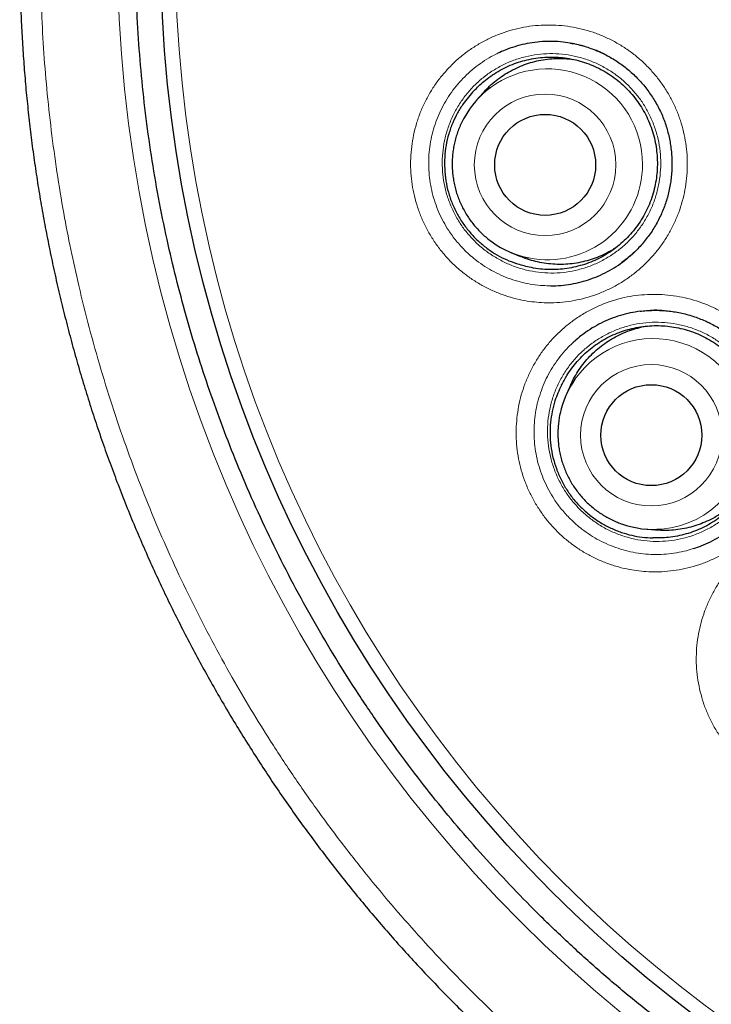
# Model space of a CAD drawing. Header units: millimetres. Extents: x 8 to 947, y 12 to 926.
# Tile 104 of 159: x 532 to 540, y 895 to 907. Entities that reach past the tile are written whole.
import ezdxf

# ---------------------------------------------------------------- set-up
doc = ezdxf.new("R2010")
doc.units = ezdxf.units.MM

msp = doc.modelspace()

# ---------------------------------------------------------------- linework, layer by layer
at = {"color": 7, "linetype": 'Continuous', "lineweight": 30}
for p, q in [((538.796, 907.034), (538.741, 907.048)), ((537.609, 906.461), (537.525, 906.366)), ((537.945, 904.525), (538.062, 904.476)), ((539.39, 904.483), (539.423, 904.511)), ((539.384, 904.477), (539.39, 904.482)), ((540.364, 903.665), (540.314, 903.689)), ((538.671, 902.924), (538.618, 902.809)), ((539.563, 901.173), (539.689, 901.161))]:
    msp.add_line(p, q, dxfattribs=at)
at = {"color": 8, "linetype": 'Continuous', "lineweight": 0}
for p, q in [((538.846, 907.021), (538.796, 907.034)), ((539.068, 906.934), (538.975, 906.975)), ((539.39, 904.482), (539.455, 904.542)), ((540.354, 903.67), (540.267, 903.709))]:
    msp.add_line(p, q, dxfattribs=at)
for centre, radius in [((549.873, 908.216), 16.698), ((549.873, 908.216), 15.998), ((538.359, 905.587), 0.858), ((539.646, 902.309), 0.857)]:
    msp.add_circle(centre, radius, dxfattribs=at)
at = {"color": 7, "linetype": 'Continuous', "lineweight": 30}
for centre, radius in [((549.873, 908.216), 16.174), ((538.36, 905.587), 0.612), ((539.647, 902.31), 0.612)]:
    msp.add_circle(centre, radius, dxfattribs=at)
at = {"color": 8, "linetype": 'Continuous', "lineweight": 0}
for centre, radius, start, end in [((538.385, 905.596), 1.155, 359.903, 126.768), ((538.387, 905.589), 1.153, 258.7717, 0.2471), ((539.668, 902.325), 1.156, 359.9977, 144.9594), ((539.673, 902.319), 1.152, 274.9712, 0.2935)]:
    msp.add_arc(centre, radius, start, end, dxfattribs=at)
at = {"color": 7, "linetype": 'Continuous', "lineweight": 30}
for centre, start, end in [((538.387, 905.599), 126.9466, 150.9666), ((538.389, 905.59), 234.3619, 258.6841), ((539.669, 902.33), 145.1855, 167.87), ((539.674, 902.322), 251.0386, 274.9284)]:
    msp.add_arc(centre, 1.154, start, end, dxfattribs=at)
for points, knots in [([(549.873, 926.068), (549.817, 926.068), (549.67, 926.068), (549.432, 926.063), (549.16, 926.055), (548.887, 926.042), (548.614, 926.024), (548.342, 926.003), (548.069, 925.977), (547.797, 925.947), (547.524, 925.913), (547.252, 925.875), (546.98, 925.832), (546.709, 925.785), (546.438, 925.734), (546.168, 925.679), (545.9, 925.62), (545.632, 925.557), (545.364, 925.489), (545.099, 925.418), (544.834, 925.342), (544.571, 925.263), (544.31, 925.179), (544.049, 925.092), (543.791, 925), (543.534, 924.905), (543.279, 924.806), (543.026, 924.703), (542.774, 924.597), (542.524, 924.486), (542.275, 924.371), (542.028, 924.253), (541.783, 924.13), (541.54, 924.005), (541.299, 923.875), (541.06, 923.741), (540.822, 923.604), (540.587, 923.463), (540.353, 923.318), (540.121, 923.169), (539.891, 923.017), (539.663, 922.86), (539.437, 922.7), (539.213, 922.537), (538.993, 922.37), (538.776, 922.201), (538.562, 922.029), (538.35, 921.854), (538.142, 921.676), (537.937, 921.494), (537.735, 921.31), (537.536, 921.123), (537.339, 920.933), (537.146, 920.739), (536.955, 920.543), (536.767, 920.343), (536.583, 920.141), (536.401, 919.935), (536.222, 919.726), (536.046, 919.515), (535.874, 919.301), (535.705, 919.084), (535.539, 918.864), (535.376, 918.642), (535.216, 918.416), (535.059, 918.188), (534.906, 917.958), (534.757, 917.725), (534.611, 917.49), (534.469, 917.254), (534.331, 917.015), (534.196, 916.774), (534.066, 916.532), (533.939, 916.289), (533.817, 916.044), (533.698, 915.797), (533.583, 915.548), (533.472, 915.297), (533.364, 915.045), (533.261, 914.791), (533.162, 914.537), (533.067, 914.281), (532.976, 914.023), (532.888, 913.764), (532.804, 913.502), (532.725, 913.24), (532.649, 912.975), (532.577, 912.71), (532.509, 912.443), (532.446, 912.174), (532.386, 911.904), (532.33, 911.634), (532.279, 911.362), (532.231, 911.09), (532.188, 910.817), (532.149, 910.544), (532.114, 910.27), (532.084, 909.995), (532.058, 909.721), (532.036, 909.447), (532.018, 909.172), (532.004, 908.898), (531.995, 908.624), (531.989, 908.349), (531.989, 908.076), (531.992, 907.801), (531.999, 907.527), (532.011, 907.252), (532.027, 906.977), (532.047, 906.703), (532.071, 906.429), (532.1, 906.156), (532.132, 905.883), (532.169, 905.61), (532.21, 905.338), (532.256, 905.066), (532.305, 904.794), (532.359, 904.523), (532.417, 904.252), (532.479, 903.981), (532.546, 903.712), (532.616, 903.444), (532.69, 903.178), (532.768, 902.913), (532.85, 902.651), (532.936, 902.389), (533.026, 902.13), (533.12, 901.872), (533.217, 901.616), (533.319, 901.361), (533.424, 901.108), (533.534, 900.856), (533.647, 900.606), (533.764, 900.357), (533.886, 900.11), (534.011, 899.864), (534.14, 899.62), (534.273, 899.378), (534.41, 899.137), (534.55, 898.898), (534.695, 898.662), (534.843, 898.427), (534.994, 898.195), (535.148, 897.966), (535.306, 897.739), (535.468, 897.515), (535.633, 897.293), (535.801, 897.074), (535.972, 896.857), (536.147, 896.643), (536.325, 896.432), (536.506, 896.223), (536.691, 896.017), (536.878, 895.815), (537.068, 895.615), (537.261, 895.418), (537.457, 895.225), (537.656, 895.034), (537.858, 894.847), (538.063, 894.662), (538.271, 894.481), (538.482, 894.302), (538.696, 894.126), (538.913, 893.953), (539.133, 893.784), (539.337, 893.632), (539.468, 893.537), (539.524, 893.497)], [0, 0, 0, 0, 0.003712, 0.009741, 0.015751, 0.021794, 0.027839, 0.033885, 0.039937, 0.045995, 0.052063, 0.058143, 0.064235, 0.070325, 0.076411, 0.082496, 0.088582, 0.09467, 0.100762, 0.106859, 0.112929, 0.118999, 0.125073, 0.131146, 0.137212, 0.143268, 0.149308, 0.15533, 0.161392, 0.167456, 0.173514, 0.179568, 0.185618, 0.191669, 0.197721, 0.203776, 0.209836, 0.215904, 0.221982, 0.228071, 0.234174, 0.240293, 0.246429, 0.252555, 0.258655, 0.264742, 0.270817, 0.276882, 0.282939, 0.288991, 0.295038, 0.301084, 0.30713, 0.313177, 0.319227, 0.325283, 0.331346, 0.337418, 0.343504, 0.349564, 0.355633, 0.361716, 0.36781, 0.373913, 0.380023, 0.386137, 0.392253, 0.398369, 0.404482, 0.41059, 0.41669, 0.42278, 0.428859, 0.434924, 0.440977, 0.447036, 0.453101, 0.459167, 0.46523, 0.471285, 0.477328, 0.483354, 0.489384, 0.49545, 0.501518, 0.507588, 0.513664, 0.519747, 0.525839, 0.531943, 0.538057, 0.544166, 0.550272, 0.556377, 0.562483, 0.568592, 0.574705, 0.580815, 0.5869, 0.592983, 0.599063, 0.605138, 0.611208, 0.617269, 0.623322, 0.629374, 0.635459, 0.64154, 0.647619, 0.653697, 0.659775, 0.665854, 0.671936, 0.678021, 0.684112, 0.690209, 0.696314, 0.702429, 0.708553, 0.71469, 0.720832, 0.726956, 0.733064, 0.73916, 0.745244, 0.75132, 0.75739, 0.763455, 0.769518, 0.77558, 0.781644, 0.787712, 0.793785, 0.799865, 0.805956, 0.812059, 0.818164, 0.824266, 0.830383, 0.836512, 0.842645, 0.848777, 0.854901, 0.861009, 0.867113, 0.87323, 0.879342, 0.88545, 0.891558, 0.897666, 0.903777, 0.909894, 0.915999, 0.922097, 0.92819, 0.93428, 0.94037, 0.946462, 0.952556, 0.958652, 0.964744, 0.97086, 0.976993, 0.983133, 0.989272, 0.995398, 1, 1, 1, 1]), ([(566.352, 908.216), (566.351, 908.388), (566.347, 908.734), (566.322, 909.251), (566.282, 909.767), (566.225, 910.282), (566.152, 910.794), (566.063, 911.304), (565.961, 911.797), (565.847, 912.273), (565.724, 912.731), (565.587, 913.186), (565.438, 913.636), (565.275, 914.082), (565.095, 914.536), (564.895, 914.998), (564.674, 915.467), (564.439, 915.928), (564.19, 916.382), (563.926, 916.828), (563.649, 917.265), (563.366, 917.681), (563.079, 918.077), (562.789, 918.453), (562.489, 918.821), (562.179, 919.18), (561.858, 919.53), (561.517, 919.881), (561.155, 920.231), (560.773, 920.579), (560.379, 920.916), (559.975, 921.239), (559.561, 921.55), (559.137, 921.848), (558.716, 922.124), (558.3, 922.38), (557.888, 922.617), (557.47, 922.842), (557.046, 923.055), (556.616, 923.255), (556.167, 923.449), (555.699, 923.634), (555.212, 923.809), (554.719, 923.969), (554.222, 924.114), (553.72, 924.243), (553.215, 924.356), (552.721, 924.45), (552.238, 924.527), (551.767, 924.588), (551.295, 924.636), (550.821, 924.67), (550.347, 924.691), (549.858, 924.698), (549.355, 924.69), (548.838, 924.666), (548.322, 924.625), (547.807, 924.568), (547.294, 924.495), (546.784, 924.406), (546.291, 924.304), (545.816, 924.19), (545.357, 924.067), (544.903, 923.93), (544.452, 923.781), (544.006, 923.618), (543.552, 923.438), (543.09, 923.238), (542.621, 923.017), (542.16, 922.782), (541.706, 922.533), (541.261, 922.269), (540.824, 921.992), (540.407, 921.709), (540.011, 921.422), (539.635, 921.132), (539.267, 920.832), (538.908, 920.522), (538.559, 920.201), (538.208, 919.86), (537.858, 919.499), (537.509, 919.116), (537.173, 918.722), (536.849, 918.318), (536.538, 917.904), (536.241, 917.48), (535.964, 917.059), (535.708, 916.643), (535.471, 916.231), (535.246, 915.814), (535.034, 915.389), (534.833, 914.959), (534.64, 914.51), (534.454, 914.042), (534.279, 913.555), (534.119, 913.062), (533.975, 912.565), (533.846, 912.064), (533.733, 911.558), (533.639, 911.064), (533.561, 910.581), (533.5, 910.11), (533.452, 909.638), (533.418, 909.165), (533.398, 908.69), (533.391, 908.201), (533.399, 907.698), (533.423, 907.181), (533.464, 906.665), (533.52, 906.15), (533.593, 905.637), (533.682, 905.127), (533.784, 904.634), (533.898, 904.159), (534.021, 903.7), (534.158, 903.246), (534.308, 902.796), (534.47, 902.35), (534.651, 901.895), (534.851, 901.433), (535.071, 900.965), (535.306, 900.503), (535.556, 900.05), (535.819, 899.604), (536.097, 899.167), (536.38, 898.75), (536.667, 898.354), (536.956, 897.978), (537.256, 897.611), (537.567, 897.252), (537.888, 896.902), (538.228, 896.551), (538.59, 896.201), (538.973, 895.852), (539.366, 895.516), (539.771, 895.192), (540.185, 894.881), (540.608, 894.584), (541.029, 894.307), (541.446, 894.051), (541.857, 893.815), (542.275, 893.59), (542.699, 893.377), (543.13, 893.177), (543.579, 892.983), (544.047, 892.798), (544.534, 892.622), (545.026, 892.462), (545.523, 892.318), (546.025, 892.189), (546.53, 892.076), (547.025, 891.982), (547.508, 891.905), (547.978, 891.843), (548.45, 891.796), (548.924, 891.761), (549.398, 891.741), (549.887, 891.734), (550.39, 891.742), (550.908, 891.766), (551.424, 891.807), (551.938, 891.864), (552.451, 891.937), (552.961, 892.026), (553.454, 892.128), (553.93, 892.241), (554.388, 892.365), (554.843, 892.501), (555.293, 892.651), (555.739, 892.813), (556.193, 892.994), (556.655, 893.194), (557.124, 893.414), (557.585, 893.649), (558.039, 893.899), (558.485, 894.162), (558.922, 894.44), (559.338, 894.723), (559.734, 895.01), (560.11, 895.299), (560.478, 895.599), (560.837, 895.91), (561.187, 896.231), (561.537, 896.571), (561.888, 896.933), (562.236, 897.316), (562.572, 897.71), (562.896, 898.114), (563.207, 898.528), (563.505, 898.951), (563.781, 899.372), (564.037, 899.789), (564.274, 900.2), (564.499, 900.618), (564.712, 901.042), (564.912, 901.473), (565.106, 901.922), (565.291, 902.39), (565.466, 902.877), (565.626, 903.369), (565.771, 903.867), (565.899, 904.368), (566.012, 904.873), (566.107, 905.368), (566.184, 905.851), (566.245, 906.321), (566.293, 906.794), (566.327, 907.267), (566.348, 907.741), (566.351, 908.058), (566.352, 908.216)], [0, 0, 0, 0, 0.005, 0.01, 0.015, 0.0199999, 0.0249999, 0.0299999, 0.0349999, 0.0395832, 0.0441666, 0.0487499, 0.0533333, 0.0579166, 0.0625, 0.0675, 0.0725, 0.0775, 0.0824999, 0.0874999, 0.0924999, 0.0974999, 0.1020832, 0.1066666, 0.1112499, 0.1158333, 0.1204166, 0.125, 0.13, 0.135, 0.14, 0.1449999, 0.1499999, 0.1549999, 0.1599999, 0.1645832, 0.1691666, 0.1737499, 0.1783333, 0.1829166, 0.1875, 0.1925, 0.1975, 0.2025, 0.2074999, 0.2124999, 0.2174999, 0.2224999, 0.2270832, 0.2316666, 0.2362499, 0.2408333, 0.2454166, 0.25, 0.255, 0.26, 0.265, 0.2699999, 0.2749999, 0.2799999, 0.2849999, 0.2895832, 0.2941666, 0.2987499, 0.3033333, 0.3079166, 0.3125, 0.3175, 0.3225, 0.3275, 0.3324999, 0.3374999, 0.3424999, 0.3474999, 0.3520832, 0.3566666, 0.3612499, 0.3658333, 0.3704166, 0.375, 0.38, 0.385, 0.39, 0.3949999, 0.3999999, 0.4049999, 0.4099999, 0.4145832, 0.4191666, 0.4237499, 0.4283333, 0.4329166, 0.4375, 0.4425, 0.4475, 0.4525, 0.4574999, 0.4624999, 0.4674999, 0.4724999, 0.4770832, 0.4816666, 0.4862499, 0.4908333, 0.4954166, 0.5, 0.505, 0.51, 0.515, 0.5199999, 0.5249999, 0.5299999, 0.5349999, 0.5395832, 0.5441666, 0.5487499, 0.5533333, 0.5579166, 0.5625, 0.5675, 0.5725, 0.5775, 0.5824999, 0.5874999, 0.5924999, 0.5974999, 0.6020832, 0.6066666, 0.6112499, 0.6158333, 0.6204166, 0.625, 0.63, 0.635, 0.64, 0.6449999, 0.6499999, 0.6549999, 0.6599999, 0.6645832, 0.6691666, 0.6737499, 0.6783333, 0.6829166, 0.6875, 0.6925, 0.6975, 0.7025, 0.7074999, 0.7124999, 0.7174999, 0.7224999, 0.7270832, 0.7316666, 0.7362499, 0.7408333, 0.7454166, 0.75, 0.755, 0.76, 0.765, 0.7699999, 0.7749999, 0.7799999, 0.7849999, 0.7895832, 0.7941666, 0.7987499, 0.8033333, 0.8079166, 0.8125, 0.8175, 0.8225, 0.8275, 0.8324999, 0.8374999, 0.8424999, 0.8474999, 0.8520832, 0.8566666, 0.8612499, 0.8658333, 0.8704166, 0.875, 0.88, 0.885, 0.89, 0.8949999, 0.8999999, 0.9049999, 0.9099999, 0.9145832, 0.9191666, 0.9237499, 0.9283333, 0.9329166, 0.9375, 0.9425, 0.9475, 0.9525, 0.9574999, 0.9624999, 0.9674999, 0.9724999, 0.9770832, 0.9816666, 0.9862499, 0.9908333, 0.9954166, 1, 1, 1, 1]), ([(538.717, 907.053), (538.68, 907.06), (538.603, 907.075), (538.483, 907.084), (538.359, 907.084), (538.235, 907.074), (538.112, 907.053), (537.992, 907.021), (537.883, 906.984), (537.817, 906.953), (537.788, 906.94)], [0, 0, 0, 0, 0.115971, 0.246919, 0.377867, 0.508349, 0.63883, 0.769778, 0.900726, 1, 1, 1, 1]), ([(538.664, 907.063), (538.67, 907.062), (538.703, 907.058), (538.762, 907.045), (538.838, 907.025), (538.913, 907), (538.97, 906.978), (539.001, 906.965), (539.009, 906.961)], [0, 0, 0, 0, 0.058554, 0.276733, 0.495087, 0.713754, 0.932907, 1, 1, 1, 1]), ([(538.822, 907.028), (538.815, 907.03), (538.807, 907.033), (538.799, 907.035), (538.797, 907.035)], [0, 0, 0, 0, 0.790331, 1, 1, 1, 1]), ([(539.086, 906.925), (539.066, 906.935), (539.027, 906.954), (538.986, 906.971), (538.967, 906.978)], [0, 0, 0, 0, 0.514097, 1, 1, 1, 1]), ([(539.009, 906.961), (539.02, 906.956), (539.056, 906.94), (539.115, 906.911), (539.183, 906.872), (539.25, 906.829), (539.313, 906.783), (539.375, 906.734), (539.434, 906.681), (539.49, 906.626), (539.543, 906.567), (539.592, 906.506), (539.639, 906.442), (539.682, 906.375), (539.721, 906.307), (539.757, 906.236), (539.789, 906.164), (539.816, 906.091), (539.84, 906.017), (539.859, 905.941), (539.875, 905.864), (539.886, 905.786), (539.894, 905.707), (539.897, 905.627), (539.897, 905.547), (539.892, 905.466), (539.883, 905.387), (539.87, 905.308), (539.852, 905.23), (539.831, 905.155), (539.806, 905.081), (539.777, 905.009), (539.744, 904.938), (539.708, 904.869), (539.667, 904.801), (539.622, 904.736), (539.575, 904.673), (539.524, 904.612), (539.47, 904.555), (539.413, 904.501), (539.353, 904.45), (539.309, 904.415), (539.284, 904.398), (539.281, 904.396)], [0, 0, 0, 0, 0.0125122, 0.0377534, 0.0629396, 0.0881146, 0.1132998, 0.1385136, 0.1637711, 0.1890827, 0.2143364, 0.2394703, 0.2647168, 0.2900312, 0.315366, 0.3406574, 0.3658564, 0.3908489, 0.4154864, 0.4403049, 0.4653686, 0.4906449, 0.5160945, 0.5416715, 0.5673256, 0.5930035, 0.6186353, 0.6441664, 0.669549, 0.694741, 0.7197081, 0.7444326, 0.7691662, 0.7943171, 0.8195977, 0.844957, 0.8703413, 0.8956812, 0.9209234, 0.9460647, 0.9712165, 0.9964641, 1, 1, 1, 1]), ([(537.497, 906.485), (537.516, 906.505), (537.554, 906.544), (537.621, 906.604), (537.699, 906.664), (537.79, 906.722), (537.887, 906.773), (537.987, 906.815), (538.089, 906.848), (538.194, 906.873), (538.302, 906.889), (538.411, 906.895), (538.519, 906.893), (538.626, 906.881), (538.733, 906.86), (538.837, 906.831), (538.938, 906.792), (539.036, 906.746), (539.13, 906.691), (539.219, 906.628), (539.302, 906.558), (539.378, 906.482), (539.449, 906.398), (539.512, 906.31), (539.568, 906.216), (539.615, 906.119), (539.654, 906.017), (539.685, 905.912), (539.706, 905.806), (539.718, 905.698), (539.722, 905.589), (539.716, 905.48), (539.701, 905.373), (539.677, 905.267), (539.645, 905.163), (539.603, 905.062), (539.554, 904.966), (539.497, 904.874), (539.431, 904.787), (539.359, 904.706), (539.28, 904.631), (539.196, 904.564), (539.106, 904.503), (539.011, 904.45), (538.912, 904.406), (538.81, 904.371), (538.705, 904.344), (538.598, 904.326), (538.49, 904.317), (538.382, 904.317), (538.274, 904.326), (538.175, 904.344), (538.087, 904.366), (538.035, 904.383), (538.009, 904.391)], [0, 0, 0, 0, 0.014736, 0.029532, 0.04879, 0.068182, 0.087996, 0.107955, 0.127213, 0.146605, 0.166419, 0.186378, 0.205636, 0.225028, 0.244841, 0.264801, 0.284059, 0.303451, 0.323264, 0.343224, 0.362482, 0.381874, 0.401687, 0.421647, 0.440905, 0.460297, 0.48011, 0.500069, 0.519328, 0.538719, 0.558533, 0.578492, 0.597751, 0.617142, 0.636956, 0.656915, 0.676173, 0.695565, 0.715379, 0.735338, 0.754596, 0.773988, 0.793802, 0.813761, 0.833019, 0.852411, 0.872225, 0.892184, 0.911442, 0.930834, 0.950648, 0.970607, 0.985274, 1, 1, 1, 1]), ([(537.609, 906.46), (537.628, 906.481), (537.672, 906.529), (537.745, 906.594), (537.829, 906.658), (537.917, 906.713), (538.011, 906.762), (538.108, 906.803), (538.208, 906.835), (538.309, 906.858), (538.414, 906.873), (538.519, 906.878), (538.614, 906.876), (538.672, 906.869), (538.697, 906.866)], [0, 0, 0, 0, 0.070538, 0.158916, 0.24419, 0.330056, 0.417789, 0.506167, 0.59144, 0.677306, 0.765039, 0.853417, 0.938691, 1, 1, 1, 1]), ([(537.497, 906.485), (537.474, 906.46), (537.427, 906.41), (537.36, 906.32), (537.295, 906.217), (537.236, 906.095), (537.189, 905.964), (537.156, 905.824), (537.139, 905.681), (537.139, 905.537), (537.154, 905.395), (537.184, 905.254), (537.231, 905.117), (537.294, 904.986), (537.37, 904.864), (537.459, 904.753), (537.557, 904.654), (537.663, 904.567), (537.774, 904.495), (537.889, 904.435), (537.969, 904.406), (538.009, 904.391)], [0, 0, 0, 0, 0.040022, 0.080044, 0.131156, 0.182264, 0.23801, 0.293944, 0.349706, 0.405407, 0.461278, 0.51697, 0.573249, 0.629726, 0.686017, 0.7405, 0.795143, 0.849625, 0.89971, 0.949925, 1, 1, 1, 1]), ([(537.378, 906.159), (537.378, 906.159), (537.366, 906.139), (537.345, 906.097), (537.317, 906.033), (537.292, 905.968), (537.272, 905.901), (537.256, 905.833), (537.244, 905.764), (537.236, 905.694), (537.232, 905.624), (537.232, 905.554), (537.237, 905.485), (537.246, 905.415), (537.259, 905.346), (537.276, 905.278), (537.297, 905.212), (537.322, 905.146), (537.351, 905.083), (537.384, 905.021), (537.42, 904.961), (537.46, 904.904), (537.503, 904.849), (537.55, 904.796), (537.599, 904.747), (537.652, 904.701), (537.691, 904.67), (537.714, 904.654), (537.717, 904.652)], [0, 0, 0, 0, 0.000222, 0.041586, 0.082952, 0.124322, 0.165694, 0.20707, 0.248448, 0.289828, 0.331211, 0.372596, 0.413982, 0.45537, 0.49676, 0.53815, 0.57954, 0.620931, 0.662321, 0.703711, 0.7451, 0.786487, 0.827873, 0.869256, 0.910638, 0.952017, 0.993394, 1, 1, 1, 1]), ([(539.221, 904.586), (539.208, 904.576), (539.164, 904.547), (539.088, 904.507), (538.992, 904.464), (538.893, 904.43), (538.791, 904.404), (538.687, 904.387), (538.583, 904.379), (538.478, 904.38), (538.373, 904.39), (538.269, 904.408), (538.168, 904.436), (538.1, 904.459), (538.065, 904.475), (538.062, 904.476)], [0, 0, 0, 0, 0.041127, 0.129193, 0.214164, 0.299726, 0.387149, 0.475214, 0.560186, 0.645748, 0.733171, 0.821236, 0.906208, 0.99177, 1, 1, 1, 1]), ([(538.429, 904.122), (538.439, 904.122), (538.49, 904.121), (538.582, 904.128), (538.705, 904.146), (538.826, 904.175), (538.945, 904.214), (539.059, 904.263), (539.169, 904.321), (539.272, 904.386), (539.334, 904.436), (539.364, 904.46)], [0, 0, 0, 0, 0.027602, 0.150146, 0.273128, 0.39611, 0.518654, 0.641198, 0.76418, 0.887162, 1, 1, 1, 1]), ([(539.512, 903.812), (539.472, 903.806), (539.391, 903.794), (539.271, 903.763), (539.153, 903.722), (539.039, 903.671), (538.93, 903.611), (538.827, 903.541), (538.753, 903.484), (538.716, 903.448), (538.708, 903.441)], [0, 0, 0, 0, 0.1353113, 0.273858, 0.4124047, 0.5504581, 0.6885114, 0.8270582, 0.9656049, 1, 1, 1, 1]), ([(539.512, 903.812), (539.518, 903.813), (539.55, 903.818), (539.608, 903.822), (539.687, 903.825), (539.766, 903.823), (539.844, 903.817), (539.922, 903.808), (540, 903.793), (540.076, 903.775), (540.152, 903.753), (540.227, 903.726), (540.283, 903.703), (540.314, 903.689), (540.321, 903.685)], [0, 0, 0, 0, 0.021426, 0.116783, 0.211917, 0.306678, 0.401154, 0.496052, 0.590876, 0.685697, 0.780594, 0.875625, 0.970867, 1, 1, 1, 1]), ([(539.773, 903.822), (539.748, 903.823), (539.702, 903.825), (539.657, 903.823), (539.638, 903.822)], [0, 0, 0, 0, 0.572483, 1, 1, 1, 1]), ([(540.321, 903.685), (540.333, 903.68), (540.369, 903.663), (540.427, 903.632), (540.494, 903.591), (540.559, 903.547), (540.622, 903.499), (540.682, 903.448), (540.74, 903.394), (540.795, 903.337), (540.846, 903.277), (540.894, 903.215), (540.939, 903.149), (540.98, 903.082), (541.018, 903.012), (541.052, 902.941), (541.082, 902.868), (541.108, 902.794), (541.13, 902.72), (541.147, 902.644), (541.161, 902.567), (541.171, 902.488), (541.176, 902.409), (541.178, 902.329), (541.175, 902.249), (541.168, 902.169), (541.157, 902.089), (541.142, 902.011), (541.123, 901.934), (541.1, 901.859), (541.073, 901.786), (541.042, 901.715), (541.008, 901.645), (540.969, 901.577), (540.927, 901.511), (540.894, 901.464), (540.874, 901.44), (540.872, 901.436)], [0, 0, 0, 0, 0.0147329, 0.0444404, 0.0740833, 0.1037131, 0.1333551, 0.163031, 0.1927588, 0.222551, 0.2522744, 0.2818589, 0.3115767, 0.3413749, 0.371198, 0.4009708, 0.4306356, 0.4600581, 0.489063, 0.5182836, 0.5477936, 0.5775548, 0.6075206, 0.6376371, 0.6678449, 0.6980813, 0.728264, 0.7583289, 0.7882193, 0.8178857, 0.8472879, 0.8764047, 0.9055319, 0.9351511, 0.9649228, 0.9947871, 1, 1, 1, 1]), ([(538.557, 902.915), (538.578, 902.955), (538.615, 903.026), (538.681, 903.122), (538.749, 903.206), (538.824, 903.285), (538.906, 903.356), (538.993, 903.42), (539.084, 903.477), (539.182, 903.526), (539.283, 903.567), (539.386, 903.598), (539.491, 903.621), (539.599, 903.635), (539.708, 903.64), (539.816, 903.635), (539.923, 903.622), (540.03, 903.599), (540.134, 903.568), (540.235, 903.528), (540.331, 903.479), (540.425, 903.423), (540.513, 903.358), (540.595, 903.287), (540.67, 903.21), (540.74, 903.125), (540.802, 903.035), (540.855, 902.941), (540.901, 902.843), (540.939, 902.741), (540.968, 902.635), (540.987, 902.529), (540.998, 902.421), (541, 902.312), (540.992, 902.203), (540.976, 902.096), (540.951, 901.991), (540.916, 901.888), (540.873, 901.788), (540.822, 901.692), (540.764, 901.602), (540.697, 901.516), (540.623, 901.436), (540.543, 901.363), (540.458, 901.297), (540.367, 901.238), (540.271, 901.187), (540.171, 901.144), (540.069, 901.111), (539.963, 901.085), (539.859, 901.07), (539.759, 901.063), (539.696, 901.064), (539.664, 901.065)], [0, 0, 0, 0, 0.024456, 0.043714, 0.063106, 0.08292, 0.102879, 0.122137, 0.14153, 0.161343, 0.181303, 0.200561, 0.219953, 0.239767, 0.259726, 0.278985, 0.298377, 0.318191, 0.33815, 0.357408, 0.3768, 0.396614, 0.416574, 0.435832, 0.455224, 0.475038, 0.494997, 0.514256, 0.533648, 0.553462, 0.573421, 0.592679, 0.612071, 0.631885, 0.651845, 0.671103, 0.690495, 0.710309, 0.730268, 0.749527, 0.768919, 0.788732, 0.808692, 0.82795, 0.847342, 0.867156, 0.887116, 0.906374, 0.925766, 0.94558, 0.965539, 0.982722, 1, 1, 1, 1]), ([(538.672, 902.924), (538.678, 902.938), (538.699, 902.986), (538.742, 903.061), (538.801, 903.147), (538.866, 903.229), (538.939, 903.305), (539.018, 903.375), (539.102, 903.437), (539.191, 903.492), (539.285, 903.54), (539.383, 903.58), (539.483, 903.61), (539.555, 903.628), (539.595, 903.633), (539.6, 903.633)], [0, 0, 0, 0, 0.039689, 0.127411, 0.212052, 0.29728, 0.384362, 0.472084, 0.556725, 0.641953, 0.729035, 0.816757, 0.901398, 0.986626, 1, 1, 1, 1]), ([(538.557, 902.915), (538.542, 902.884), (538.513, 902.822), (538.474, 902.716), (538.443, 902.599), (538.422, 902.465), (538.416, 902.325), (538.426, 902.182), (538.452, 902.041), (538.494, 901.903), (538.55, 901.771), (538.621, 901.645), (538.706, 901.528), (538.805, 901.422), (538.913, 901.328), (539.031, 901.248), (539.154, 901.182), (539.281, 901.131), (539.409, 901.094), (539.535, 901.071), (539.621, 901.067), (539.664, 901.065)], [0, 0, 0, 0, 0.040022, 0.080044, 0.131156, 0.182264, 0.23801, 0.293944, 0.349706, 0.405407, 0.461278, 0.51697, 0.573249, 0.629726, 0.686017, 0.7405, 0.795143, 0.849625, 0.89971, 0.949925, 1, 1, 1, 1]), ([(538.54, 902.572), (538.54, 902.569), (538.533, 902.544), (538.526, 902.494), (538.518, 902.425), (538.514, 902.355), (538.514, 902.285), (538.519, 902.215), (538.528, 902.146), (538.541, 902.077), (538.558, 902.009), (538.58, 901.943), (538.605, 901.877), (538.634, 901.814), (538.667, 901.752), (538.703, 901.692), (538.744, 901.635), (538.787, 901.58), (538.834, 901.528), (538.883, 901.479), (538.936, 901.432), (538.991, 901.389), (539.049, 901.35), (539.109, 901.314), (539.171, 901.282), (539.234, 901.254), (539.277, 901.238), (539.298, 901.23)], [0, 0, 0, 0, 0.005698, 0.047175, 0.088654, 0.130137, 0.171622, 0.213111, 0.254602, 0.296095, 0.337591, 0.379089, 0.420588, 0.462089, 0.503591, 0.545095, 0.586598, 0.628102, 0.669605, 0.711107, 0.752609, 0.794109, 0.835607, 0.877104, 0.918598, 0.96009, 1, 1, 1, 1]), ([(540.766, 901.608), (540.763, 901.605), (540.739, 901.572), (540.686, 901.518), (540.61, 901.447), (540.527, 901.383), (540.439, 901.326), (540.346, 901.276), (540.25, 901.235), (540.151, 901.202), (540.048, 901.177), (539.944, 901.161), (539.839, 901.154), (539.755, 901.154), (539.705, 901.16), (539.689, 901.162)], [0, 0, 0, 0, 0.011973, 0.0999241, 0.1847855, 0.2702361, 0.3575451, 0.4454962, 0.5303576, 0.6158082, 0.7031172, 0.7910683, 0.8759297, 0.9613804, 1, 1, 1, 1]), ([(540.154, 900.935), (540.177, 900.942), (540.24, 900.961), (540.338, 901.004), (540.448, 901.062), (540.553, 901.129), (540.652, 901.205), (540.744, 901.289), (540.826, 901.376), (540.873, 901.438), (540.895, 901.467)], [0, 0, 0, 0, 0.0774242, 0.2112796, 0.3456134, 0.4799471, 0.6138025, 0.747658, 0.8819917, 1, 1, 1, 1])]:
    msp.add_open_spline(points, degree=3, knots=knots, dxfattribs=at)
at = {"color": 8, "linetype": 'Continuous', "lineweight": 0}
for points, knots in [([(549.873, 925.816), (549.736, 925.815), (549.462, 925.813), (549.052, 925.798), (548.613, 925.773), (548.147, 925.733), (547.652, 925.677), (547.16, 925.607), (546.669, 925.523), (546.207, 925.431), (545.773, 925.333), (545.367, 925.23), (544.926, 925.108), (544.45, 924.962), (543.941, 924.789), (543.438, 924.6), (542.941, 924.396), (542.443, 924.174), (541.945, 923.932), (541.447, 923.671), (540.958, 923.394), (540.493, 923.111), (540.053, 922.824), (539.64, 922.538), (539.241, 922.244), (538.855, 921.944), (538.477, 921.633), (538.108, 921.311), (537.752, 920.983), (537.409, 920.649), (537.079, 920.309), (536.758, 919.961), (536.447, 919.604), (536.125, 919.214), (535.795, 918.79), (535.475, 918.352), (535.185, 917.926), (534.92, 917.515), (534.667, 917.096), (534.424, 916.67), (534.193, 916.236), (533.975, 915.796), (533.769, 915.35), (533.575, 914.899), (533.394, 914.442), (533.226, 913.98), (533.072, 913.519), (532.933, 913.059), (532.807, 912.6), (532.694, 912.138), (532.593, 911.673), (532.499, 911.174), (532.415, 910.641), (532.345, 910.09), (532.295, 909.555), (532.261, 909.034), (532.242, 908.513), (532.239, 908), (532.251, 907.496), (532.276, 907.001), (532.316, 906.504), (532.37, 906.004), (532.439, 905.501), (532.518, 905.02), (532.607, 904.561), (532.709, 904.098), (532.83, 903.613), (532.971, 903.109), (533.127, 902.609), (533.295, 902.122), (533.474, 901.648), (533.663, 901.187), (533.866, 900.728), (534.084, 900.272), (534.317, 899.819), (534.553, 899.39), (534.791, 898.984), (535.042, 898.58), (535.316, 898.164), (535.616, 897.736), (535.929, 897.317), (536.248, 896.914), (536.573, 896.527), (536.903, 896.156), (537.245, 895.791), (537.601, 895.434), (537.969, 895.084), (538.333, 894.758), (538.691, 894.454), (539.061, 894.155), (539.46, 893.851), (539.889, 893.543), (540.327, 893.248), (540.773, 892.966), (541.235, 892.693), (541.711, 892.431), (542.202, 892.18), (542.7, 891.944), (543.189, 891.731), (543.668, 891.539), (544.145, 891.364), (544.636, 891.199), (545.142, 891.047), (545.652, 890.909), (546.166, 890.788), (546.691, 890.68), (547.228, 890.587), (547.775, 890.51), (548.324, 890.451), (548.857, 890.411), (549.373, 890.387), (549.706, 890.384), (549.873, 890.383)], [0, 0, 0, 0, 0.007395, 0.014791, 0.022186, 0.031146, 0.040111, 0.049078, 0.058043, 0.067002, 0.074547, 0.082092, 0.089636, 0.09931, 0.108991, 0.118675, 0.128355, 0.13803, 0.148154, 0.158283, 0.168413, 0.178537, 0.18769, 0.196843, 0.205656, 0.214474, 0.223293, 0.232111, 0.240924, 0.249455, 0.257991, 0.266528, 0.275064, 0.283595, 0.293852, 0.30411, 0.312915, 0.321721, 0.330526, 0.339377, 0.348229, 0.357079, 0.365928, 0.374783, 0.383639, 0.392493, 0.401343, 0.40991, 0.418482, 0.427055, 0.435627, 0.444195, 0.454495, 0.464796, 0.474189, 0.483586, 0.492983, 0.502376, 0.511302, 0.52023, 0.529156, 0.538288, 0.547422, 0.556554, 0.564644, 0.572734, 0.582172, 0.591614, 0.601056, 0.610494, 0.619463, 0.628434, 0.637404, 0.646581, 0.655761, 0.664938, 0.673068, 0.681199, 0.690615, 0.700034, 0.709454, 0.71887, 0.727816, 0.736764, 0.74571, 0.75486, 0.764012, 0.773163, 0.781268, 0.789372, 0.79888, 0.808394, 0.817911, 0.827425, 0.836933, 0.846867, 0.856806, 0.866745, 0.876679, 0.885651, 0.894624, 0.904135, 0.913653, 0.923172, 0.93269, 0.942201, 0.952151, 0.962106, 0.97206, 0.98201, 0.991005, 1, 1, 1, 1]), ([(539.072, 907.143), (539.028, 907.161), (538.941, 907.196), (538.804, 907.235), (538.666, 907.264), (538.525, 907.28), (538.383, 907.284), (538.242, 907.277), (538.102, 907.257), (537.964, 907.226), (537.829, 907.183), (537.698, 907.128), (537.572, 907.063), (537.452, 906.988), (537.339, 906.903), (537.234, 906.808), (537.137, 906.704), (537.048, 906.594), (536.97, 906.475), (536.902, 906.351), (536.844, 906.221), (536.798, 906.087), (536.763, 905.949), (536.74, 905.809), (536.728, 905.667), (536.728, 905.525), (536.741, 905.384), (536.765, 905.244), (536.801, 905.106), (536.848, 904.972), (536.907, 904.842), (536.976, 904.718), (537.055, 904.6), (537.144, 904.489), (537.241, 904.386), (537.348, 904.292), (537.461, 904.207), (537.581, 904.132), (537.708, 904.067), (537.839, 904.013), (537.974, 903.97), (538.105, 903.941), (538.229, 903.923), (538.347, 903.915), (538.472, 903.914), (538.606, 903.924), (538.745, 903.947), (538.883, 903.981), (539.017, 904.027), (539.146, 904.084), (539.271, 904.152), (539.389, 904.23), (539.5, 904.318), (539.604, 904.414), (539.699, 904.52), (539.784, 904.633), (539.861, 904.753), (539.926, 904.878), (539.981, 905.009), (540.024, 905.145), (540.057, 905.283), (540.077, 905.423), (540.085, 905.565), (540.082, 905.708), (540.067, 905.849), (540.04, 905.988), (540.001, 906.125), (539.951, 906.258), (539.89, 906.387), (539.818, 906.509), (539.736, 906.626), (539.645, 906.735), (539.545, 906.836), (539.437, 906.928), (539.322, 907.01), (539.2, 907.083), (539.115, 907.123), (539.072, 907.143)], [0, 0, 0, 0, 0.013399, 0.026847, 0.040294, 0.053694, 0.067093, 0.080541, 0.093988, 0.107387, 0.120787, 0.134234, 0.147682, 0.161081, 0.174481, 0.187928, 0.201375, 0.214775, 0.228174, 0.241622, 0.255069, 0.268469, 0.281868, 0.295315, 0.308763, 0.322162, 0.335562, 0.349009, 0.362456, 0.375856, 0.389255, 0.402703, 0.41615, 0.42955, 0.442949, 0.456396, 0.469844, 0.483243, 0.496643, 0.51009, 0.523538, 0.536937, 0.548108, 0.559293, 0.570464, 0.583863, 0.597311, 0.610758, 0.624157, 0.637557, 0.651004, 0.664452, 0.677851, 0.691251, 0.704698, 0.718145, 0.731545, 0.744944, 0.758392, 0.771839, 0.785239, 0.798638, 0.812085, 0.825533, 0.838932, 0.852332, 0.865779, 0.879226, 0.892626, 0.906025, 0.919473, 0.93292, 0.94632, 0.959716, 0.97316, 0.986604, 1, 1, 1, 1]), ([(537.788, 906.94), (537.779, 906.936), (537.732, 906.915), (537.652, 906.868), (537.548, 906.799), (537.451, 906.721), (537.361, 906.635), (537.278, 906.541), (537.204, 906.441), (537.138, 906.335), (537.081, 906.224), (537.034, 906.108), (536.997, 905.989), (536.969, 905.867), (536.952, 905.743), (536.946, 905.618), (536.95, 905.493), (536.965, 905.369), (536.99, 905.247), (537.025, 905.127), (537.07, 905.01), (537.125, 904.897), (537.194, 904.781), (537.28, 904.663), (537.351, 904.588), (537.387, 904.55)], [0, 0, 0, 0, 0.010502, 0.05441, 0.098474, 0.142539, 0.186447, 0.230355, 0.27442, 0.318485, 0.362393, 0.406301, 0.450365, 0.49443, 0.538338, 0.582246, 0.626311, 0.670376, 0.714284, 0.758192, 0.802256, 0.846321, 0.890229, 0.945115, 1, 1, 1, 1]), ([(537.506, 904.661), (537.474, 904.695), (537.41, 904.762), (537.326, 904.878), (537.253, 905.005), (537.193, 905.143), (537.148, 905.286), (537.121, 905.433), (537.109, 905.582), (537.115, 905.732), (537.137, 905.88), (537.176, 906.025), (537.23, 906.164), (537.3, 906.296), (537.384, 906.42), (537.482, 906.533), (537.591, 906.634), (537.711, 906.723), (537.841, 906.798), (537.978, 906.857), (538.12, 906.9), (538.267, 906.928), (538.416, 906.938), (538.565, 906.932), (538.712, 906.909), (538.856, 906.869), (538.995, 906.814), (539.127, 906.743), (539.25, 906.658), (539.362, 906.559), (539.461, 906.451), (539.546, 906.336), (539.618, 906.212), (539.677, 906.078), (539.723, 905.935), (539.752, 905.788), (539.764, 905.639), (539.759, 905.489), (539.738, 905.341), (539.701, 905.196), (539.647, 905.056), (539.578, 904.923), (539.495, 904.799), (539.398, 904.685), (539.29, 904.583), (539.17, 904.494), (539.041, 904.418), (538.905, 904.358), (538.762, 904.313), (538.616, 904.285), (538.467, 904.273), (538.318, 904.279), (538.17, 904.301), (538.026, 904.339), (537.887, 904.394), (537.755, 904.464), (537.649, 904.536), (537.567, 904.602), (537.526, 904.641), (537.506, 904.661)], [0, 0, 0, 0, 0.016753, 0.033506, 0.051385, 0.069321, 0.087199, 0.105078, 0.123014, 0.140893, 0.158771, 0.176707, 0.194586, 0.212464, 0.2304, 0.248279, 0.266157, 0.284093, 0.301972, 0.319851, 0.337786, 0.355665, 0.373544, 0.391479, 0.409358, 0.427237, 0.445173, 0.463051, 0.48093, 0.498866, 0.516744, 0.5335, 0.550256, 0.568135, 0.586071, 0.603949, 0.621828, 0.639764, 0.657643, 0.675521, 0.693457, 0.711336, 0.729214, 0.74715, 0.765029, 0.782907, 0.800843, 0.818722, 0.836601, 0.854536, 0.872415, 0.890294, 0.908229, 0.926108, 0.943987, 0.961923, 0.979801, 0.989901, 1, 1, 1, 1]), ([(537.387, 904.55), (537.41, 904.528), (537.455, 904.485), (537.536, 904.419), (537.629, 904.354), (537.737, 904.291), (537.85, 904.237), (537.967, 904.193), (538.087, 904.159), (538.209, 904.136), (538.324, 904.123), (538.397, 904.122), (538.429, 904.122)], [0, 0, 0, 0, 0.08106, 0.162121, 0.269692, 0.377648, 0.485604, 0.593175, 0.700747, 0.808703, 0.916658, 1, 1, 1, 1]), ([(540.392, 903.86), (540.348, 903.879), (540.262, 903.917), (540.126, 903.959), (539.988, 903.991), (539.848, 904.011), (539.706, 904.019), (539.564, 904.015), (539.423, 904), (539.285, 903.972), (539.149, 903.933), (539.016, 903.882), (538.889, 903.82), (538.767, 903.748), (538.652, 903.666), (538.544, 903.574), (538.444, 903.474), (538.353, 903.365), (538.272, 903.249), (538.201, 903.127), (538.14, 902.998), (538.09, 902.866), (538.051, 902.729), (538.025, 902.59), (538.01, 902.449), (538.006, 902.307), (538.015, 902.165), (538.036, 902.024), (538.069, 901.886), (538.112, 901.751), (538.168, 901.62), (538.234, 901.494), (538.31, 901.374), (538.396, 901.261), (538.491, 901.155), (538.595, 901.058), (538.707, 900.97), (538.825, 900.892), (538.95, 900.824), (539.08, 900.767), (539.214, 900.72), (539.344, 900.688), (539.468, 900.666), (539.586, 900.655), (539.711, 900.651), (539.845, 900.658), (539.985, 900.677), (540.124, 900.707), (540.259, 900.749), (540.39, 900.803), (540.516, 900.867), (540.636, 900.942), (540.75, 901.026), (540.856, 901.12), (540.953, 901.223), (541.042, 901.334), (541.121, 901.451), (541.19, 901.575), (541.248, 901.704), (541.295, 901.838), (541.331, 901.976), (541.354, 902.115), (541.366, 902.257), (541.367, 902.399), (541.355, 902.541), (541.331, 902.681), (541.296, 902.818), (541.249, 902.953), (541.191, 903.082), (541.122, 903.207), (541.043, 903.325), (540.955, 903.437), (540.858, 903.54), (540.752, 903.635), (540.638, 903.72), (540.518, 903.797), (540.434, 903.839), (540.392, 903.86)], [0, 0, 0, 0, 0.013399, 0.026847, 0.040294, 0.053694, 0.067093, 0.080541, 0.093988, 0.107387, 0.120787, 0.134234, 0.147682, 0.161081, 0.174481, 0.187928, 0.201375, 0.214775, 0.228174, 0.241622, 0.255069, 0.268469, 0.281868, 0.295315, 0.308763, 0.322162, 0.335562, 0.349009, 0.362456, 0.375856, 0.389255, 0.402703, 0.41615, 0.42955, 0.442949, 0.456396, 0.469844, 0.483243, 0.496643, 0.51009, 0.523538, 0.536937, 0.548107, 0.55929, 0.57046, 0.58386, 0.597307, 0.610754, 0.624154, 0.637553, 0.651001, 0.664448, 0.677848, 0.691247, 0.704694, 0.718142, 0.731541, 0.744941, 0.758388, 0.771836, 0.785235, 0.798635, 0.812082, 0.825529, 0.838929, 0.852328, 0.865776, 0.879223, 0.892622, 0.906022, 0.919469, 0.932917, 0.946316, 0.959713, 0.973158, 0.986603, 1, 1, 1, 1]), ([(538.782, 901.409), (538.75, 901.443), (538.686, 901.51), (538.602, 901.627), (538.529, 901.754), (538.469, 901.891), (538.425, 902.034), (538.397, 902.181), (538.386, 902.33), (538.391, 902.48), (538.414, 902.628), (538.452, 902.772), (538.507, 902.911), (538.577, 903.043), (538.661, 903.167), (538.759, 903.28), (538.868, 903.381), (538.989, 903.469), (539.118, 903.543), (539.255, 903.602), (539.398, 903.645), (539.545, 903.672), (539.694, 903.682), (539.843, 903.675), (539.991, 903.652), (540.135, 903.612), (540.274, 903.556), (540.405, 903.486), (540.528, 903.4), (540.641, 903.302), (540.74, 903.193), (540.825, 903.078), (540.897, 902.954), (540.956, 902.82), (541.001, 902.677), (541.03, 902.53), (541.042, 902.381), (541.038, 902.231), (541.017, 902.083), (540.979, 901.938), (540.925, 901.799), (540.857, 901.666), (540.773, 901.543), (540.676, 901.429), (540.567, 901.327), (540.448, 901.238), (540.319, 901.163), (540.182, 901.103), (540.039, 901.059), (539.893, 901.031), (539.744, 901.019), (539.595, 901.025), (539.447, 901.048), (539.303, 901.086), (539.163, 901.141), (539.031, 901.211), (538.926, 901.283), (538.843, 901.35), (538.803, 901.389), (538.782, 901.409)], [0, 0, 0, 0, 0.016755, 0.03351, 0.051388, 0.069324, 0.087203, 0.105081, 0.123017, 0.140896, 0.158775, 0.17671, 0.194589, 0.212468, 0.230403, 0.248282, 0.266161, 0.284096, 0.301975, 0.319854, 0.33779, 0.355668, 0.373547, 0.391483, 0.409361, 0.42724, 0.445176, 0.463054, 0.480933, 0.498869, 0.516748, 0.533504, 0.55026, 0.568138, 0.586074, 0.603953, 0.621831, 0.639767, 0.657646, 0.675525, 0.69346, 0.711339, 0.729218, 0.747153, 0.765032, 0.782911, 0.800847, 0.818725, 0.836604, 0.85454, 0.872418, 0.890297, 0.908233, 0.926111, 0.94399, 0.961926, 0.979805, 0.989902, 1, 1, 1, 1]), ([(538.708, 903.441), (538.685, 903.42), (538.632, 903.371), (538.557, 903.284), (538.482, 903.185), (538.416, 903.079), (538.359, 902.968), (538.312, 902.853), (538.274, 902.733), (538.247, 902.612), (538.23, 902.488), (538.224, 902.363), (538.228, 902.238), (538.243, 902.114), (538.267, 901.992), (538.303, 901.872), (538.348, 901.755), (538.403, 901.642), (538.472, 901.526), (538.557, 901.408), (538.629, 901.332), (538.665, 901.295)], [0, 0, 0, 0, 0.038945, 0.090813, 0.142867, 0.19492, 0.246788, 0.298656, 0.350709, 0.402763, 0.454631, 0.506499, 0.558552, 0.610606, 0.662474, 0.714342, 0.766395, 0.818448, 0.870316, 0.935158, 1, 1, 1, 1]), ([(538.665, 901.295), (538.687, 901.273), (538.732, 901.23), (538.813, 901.164), (538.907, 901.098), (539.015, 901.035), (539.128, 900.981), (539.244, 900.937), (539.364, 900.903), (539.487, 900.879), (539.611, 900.865), (539.736, 900.862), (539.86, 900.87), (539.983, 900.889), (540.082, 900.91), (540.138, 900.929), (540.154, 900.935)], [0, 0, 0, 0, 0.05818, 0.11636, 0.193581, 0.271078, 0.348575, 0.425796, 0.503016, 0.580513, 0.65801, 0.735231, 0.812451, 0.889948, 0.967445, 1, 1, 1, 1]), ([(542.627, 901.093), (542.585, 901.113), (542.499, 901.154), (542.365, 901.201), (542.228, 901.237), (542.088, 901.262), (541.946, 901.275), (541.804, 901.275), (541.663, 901.264), (541.523, 901.241), (541.386, 901.207), (541.252, 901.16), (541.122, 901.103), (540.998, 901.035), (540.88, 900.957), (540.769, 900.869), (540.666, 900.771), (540.571, 900.666), (540.486, 900.553), (540.411, 900.433), (540.346, 900.307), (540.292, 900.176), (540.249, 900.041), (540.217, 899.903), (540.198, 899.763), (540.19, 899.621), (540.194, 899.479), (540.211, 899.338), (540.239, 899.199), (540.278, 899.063), (540.329, 898.93), (540.391, 898.802), (540.464, 898.68), (540.546, 898.564), (540.638, 898.456), (540.739, 898.356), (540.848, 898.264), (540.964, 898.182), (541.086, 898.11), (541.215, 898.049), (541.347, 897.998), (541.476, 897.961), (541.6, 897.936), (541.717, 897.92), (541.843, 897.912), (541.977, 897.915), (542.118, 897.929), (542.257, 897.955), (542.394, 897.992), (542.527, 898.041), (542.655, 898.101), (542.778, 898.172), (542.894, 898.253), (543.003, 898.343), (543.104, 898.442), (543.197, 898.55), (543.279, 898.664), (543.352, 898.786), (543.414, 898.913), (543.466, 899.045), (543.506, 899.181), (543.534, 899.32), (543.551, 899.461), (543.556, 899.603), (543.549, 899.744), (543.529, 899.885), (543.498, 900.023), (543.456, 900.159), (543.402, 900.29), (543.338, 900.417), (543.262, 900.538), (543.177, 900.652), (543.083, 900.758), (542.981, 900.856), (542.87, 900.945), (542.752, 901.026), (542.669, 901.071), (542.627, 901.093)], [0, 0, 0, 0, 0.013399, 0.026847, 0.040294, 0.053694, 0.067093, 0.080541, 0.093988, 0.107387, 0.120787, 0.134234, 0.147682, 0.161081, 0.174481, 0.187928, 0.201375, 0.214775, 0.228174, 0.241622, 0.255069, 0.268469, 0.281868, 0.295315, 0.308763, 0.322162, 0.335562, 0.349009, 0.362456, 0.375856, 0.389255, 0.402703, 0.41615, 0.42955, 0.442949, 0.456396, 0.469844, 0.483243, 0.496643, 0.51009, 0.523538, 0.536937, 0.548105, 0.559287, 0.570456, 0.583855, 0.597302, 0.61075, 0.624149, 0.637549, 0.650996, 0.664443, 0.677843, 0.691242, 0.70469, 0.718137, 0.731537, 0.744936, 0.758384, 0.771831, 0.78523, 0.79863, 0.812077, 0.825525, 0.838924, 0.852324, 0.865771, 0.879218, 0.892618, 0.906017, 0.919465, 0.932912, 0.946311, 0.95971, 0.973156, 0.986602, 1, 1, 1, 1])]:
    msp.add_open_spline(points, degree=3, knots=knots, dxfattribs=at)

doc.saveas('drawing.dxf')
